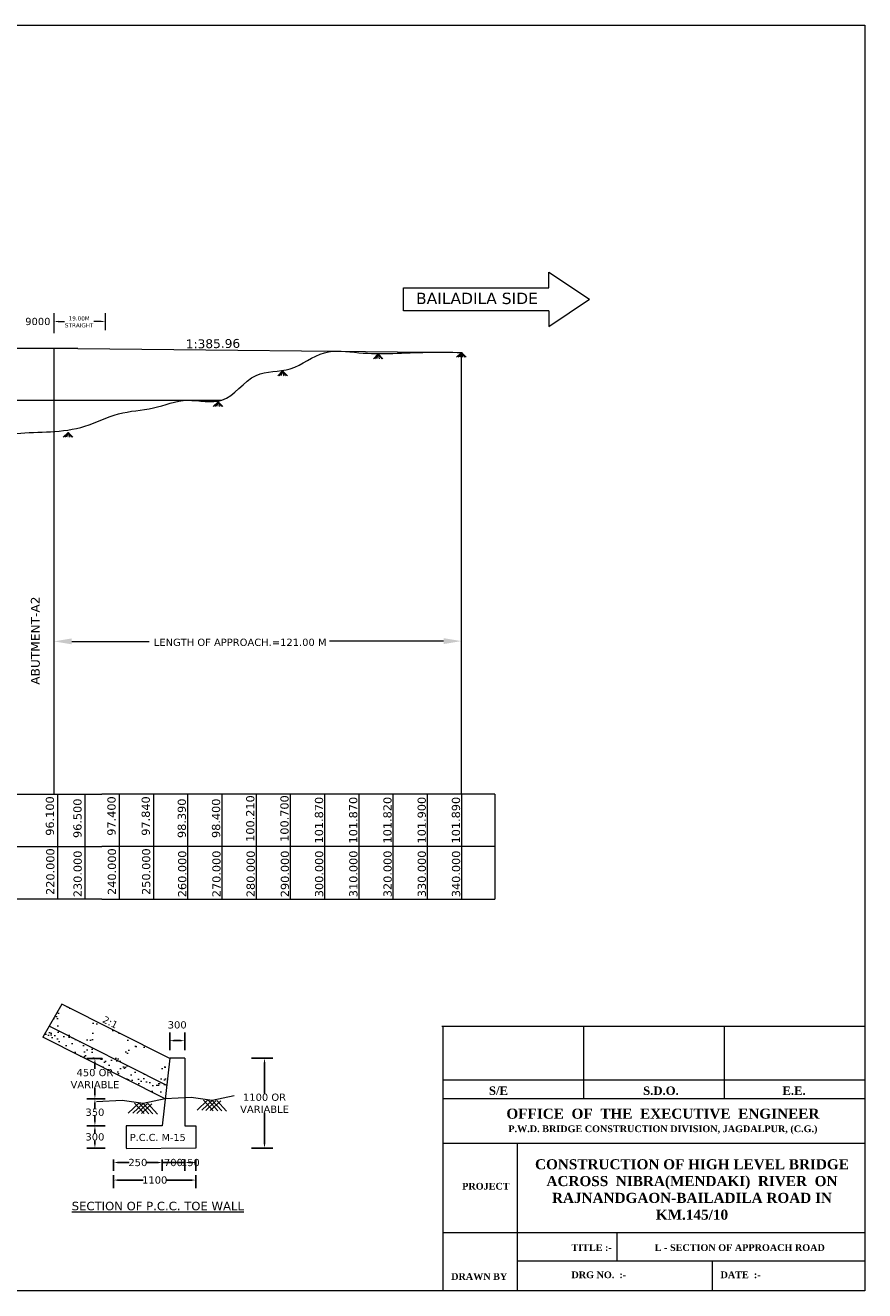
# Model space of a CAD drawing. Header units: feet. Extents: x -7746059455 to -3872629402, y -13315170765 to -6657188523.
# Tile 43 of 52: x -3872662798 to -3872632147, y -6657576521 to -6657530316. Entities that reach past the tile are written whole.
import ezdxf

# ---------------------------------------------------------------- set-up
doc = ezdxf.new("R2010")
doc.units = ezdxf.units.FT
doc.header["$MEASUREMENT"] = 0
doc.header["$PDMODE"] = 34
doc.header["$PDSIZE"] = 40
doc.layers.add('TEX', color=6, linetype='Continuous')
doc.styles.get("Standard").update_dxf_attribs({"font": 'verdana.ttf', "height": 264})
doc.dimstyles.new('Copy of ISO-25--------4', dxfattribs={"dimtxt": 200, "dimasz": 150, "dimexe": 300, "dimexo": 300, "dimgap": 0.02, "dimtad": 0, "dimtih": 1, "dimtoh": 1, "dimdec": 0, "dimlfac": 4, "dimdsep": 46, "dimtxsty": 'Standard', "dimcen": 150, "dimclrd": 1, "dimclre": 1, "dimclrt": 1, "dimadec": 0, "dimazin": 0, "dimtfac": 1, "dimtdec": 0, "dimtmove": 2, "dimatfit": 3, "dimfxl": 300, "dimarcsym": 0})
pattern_1 = [(142.5, (-3874698766.87, -6671301177.48), (15.313714, 468.411727), [0, -369.512685, 0, -413.270766, 0, -395.038232]), (172.5, (-3874698766.87, -6671301177.5), (-430.233515, 686.06498), [0, -199.34237, 0, -333.047618, 0, -127.627737]), (212.5, (-3874698467.85, -6671301177.5), (-757.04929, 1.375718), [0, -121.550225, 0, -437.580811, 0, -571.286059]), (222.5, (-3874698467.85, -6671301177.5), (-730.790733, 213.363325), [0, -60.775113, 0, -286.858532, 0, -328.185609])]

# ---------------------------------------------------------------- blocks, each defined once
blk = doc.blocks.new('*D121')
at = {"layer": 'Defpoints', "color": 0, "ltscale": 20, "transparency": 16777216}
for p in [(-3872657525.00419, -6657567391.572942), (-3872657525.00419, -6657568035.055404), (-3872656978.028175, -6657568035.055404)]:
    blk.add_point(p, dxfattribs=at)
at = {"layer": 'TEX', "color": 7, "lineweight": -2, "ltscale": 20, "transparency": 16777216}
for p, q in [((-3872657525.00419, -6657567735.055404), (-3872657525.00419, -6657567091.572942)), ((-3872657128.028175, -6657567391.572942), (-3872657375.00419, -6657567391.572942)), ((-3872656978.028175, -6657567735.055404), (-3872656978.028175, -6657567091.572942))]:
    blk.add_line(p, q, dxfattribs=at)
at = {"layer": 'TEX', "color": 7, "ltscale": 20, "transparency": 16777216}
for points in [[(-3872657375.00419, -6657567366.572942), (-3872657375.00419, -6657567416.572942), (-3872657525.00419, -6657567391.572942)], [(-3872657128.028175, -6657567366.572942), (-3872657128.028175, -6657567416.572942), (-3872656978.028175, -6657567391.572942)]]:
    blk.add_solid(points, dxfattribs=at)
at = {"layer": 'TEX', "color": 7, "lineweight": 9, "ltscale": 20, "transparency": 16777216, "insert": (-3872657251.516183, -6657566816.57033), "char_height": 264, "attachment_point": 5}
blk.add_mtext('300', dxfattribs=at)
blk = doc.blocks.new('*D122')
at = {"layer": 'Defpoints', "color": 0, "ltscale": 20, "transparency": 16777216}
for p in [(-3872659576.164239, -6657569516.122235), (-3872660255.624837, -6657570496.447471), (-3872659576.164239, -6657570496.447471)]:
    blk.add_point(p, dxfattribs=at)
at = {"layer": 'TEX', "color": 7, "lineweight": -2, "ltscale": 20, "transparency": 16777216}
for p, q in [((-3872659876.164239, -6657569516.122235), (-3872660555.624837, -6657569516.122235)), ((-3872660255.624837, -6657569666.122235), (-3872660255.624837, -6657569868.768546)), ((-3872660255.624837, -6657570346.447471), (-3872660255.624837, -6657570143.801158)), ((-3872659876.164239, -6657570496.447471), (-3872660555.624837, -6657570496.447471))]:
    blk.add_line(p, q, dxfattribs=at)
at = {"layer": 'TEX', "color": 7, "ltscale": 20, "transparency": 16777216}
for points in [[(-3872660280.624837, -6657569666.122235), (-3872660230.624837, -6657569666.122235), (-3872660255.624837, -6657569516.122235)], [(-3872660280.624837, -6657570346.447471), (-3872660230.624837, -6657570346.447471), (-3872660255.624837, -6657570496.447471)]]:
    blk.add_solid(points, dxfattribs=at)
at = {"layer": 'TEX', "color": 7, "lineweight": 9, "ltscale": 20, "transparency": 16777216, "insert": (-3872660255.624837, -6657570006.284853), "char_height": 264, "attachment_point": 5}
blk.add_mtext('350', dxfattribs=at)
blk = doc.blocks.new('*D123')
at = {"layer": 'Defpoints', "color": 0, "ltscale": 20, "transparency": 16777216}
for p in [(-3872659576.164239, -6657570496.447471), (-3872660255.624837, -6657571316.91149), (-3872659576.164239, -6657571316.91149)]:
    blk.add_point(p, dxfattribs=at)
at = {"layer": 'TEX', "color": 7, "lineweight": -2, "ltscale": 20, "transparency": 16777216}
for p, q in [((-3872659876.164239, -6657570496.447471), (-3872660555.624837, -6657570496.447471)), ((-3872660255.624837, -6657570646.447471), (-3872660255.624837, -6657570769.163175)), ((-3872660255.624837, -6657571166.91149), (-3872660255.624837, -6657571044.195786)), ((-3872659876.164239, -6657571316.91149), (-3872660555.624837, -6657571316.91149))]:
    blk.add_line(p, q, dxfattribs=at)
at = {"layer": 'TEX', "color": 7, "ltscale": 20, "transparency": 16777216}
for points in [[(-3872660280.624837, -6657570646.447471), (-3872660230.624837, -6657570646.447471), (-3872660255.624837, -6657570496.447471)], [(-3872660280.624837, -6657571166.91149), (-3872660230.624837, -6657571166.91149), (-3872660255.624837, -6657571316.91149)]]:
    blk.add_solid(points, dxfattribs=at)
at = {"layer": 'TEX', "color": 7, "lineweight": 9, "ltscale": 20, "transparency": 16777216, "insert": (-3872660255.624836, -6657570906.679482), "char_height": 264, "attachment_point": 5}
blk.add_mtext('300', dxfattribs=at)
blk = doc.blocks.new('*D124')
at = {"layer": 'Defpoints', "color": 0, "ltscale": 20, "transparency": 16777216}
for p in [(-3872659576.164239, -6657571430.179183), (-3872657798.492197, -6657571430.179183), (-3872657798.492197, -6657571842.192286)]:
    blk.add_point(p, dxfattribs=at)
at = {"layer": 'TEX', "color": 7, "lineweight": -2, "ltscale": 20, "transparency": 16777216}
for p, q in [((-3872659576.164239, -6657571730.179183), (-3872659576.164239, -6657572142.192286)), ((-3872659426.164239, -6657571842.192286), (-3872659007.375082, -6657571842.192286)), ((-3872657948.492197, -6657571842.192286), (-3872658367.281354, -6657571842.192286)), ((-3872657798.492197, -6657571730.179183), (-3872657798.492197, -6657572142.192286))]:
    blk.add_line(p, q, dxfattribs=at)
at = {"layer": 'TEX', "color": 7, "ltscale": 20, "transparency": 16777216}
for points in [[(-3872659426.164239, -6657571817.192286), (-3872659426.164239, -6657571867.192286), (-3872659576.164239, -6657571842.192286)], [(-3872657948.492197, -6657571817.192286), (-3872657948.492197, -6657571867.192286), (-3872657798.492197, -6657571842.192286)]]:
    blk.add_solid(points, dxfattribs=at)
at = {"layer": 'TEX', "color": 7, "lineweight": 9, "ltscale": 20, "transparency": 16777216, "insert": (-3872658687.328218, -6657571842.192286), "char_height": 264, "attachment_point": 5}
blk.add_mtext('250', dxfattribs=at)
blk = doc.blocks.new('*D125')
at = {"layer": 'Defpoints', "color": 0, "ltscale": 20, "transparency": 16777216}
for p in [(-3872657798.492197, -6657571430.179183), (-3872656978.028175, -6657571430.179183), (-3872656978.028175, -6657571842.192286)]:
    blk.add_point(p, dxfattribs=at)
at = {"layer": 'TEX', "color": 7, "lineweight": -2, "ltscale": 20, "transparency": 16777216}
for p, q in [((-3872657948.492197, -6657571842.192286), (-3872658098.492197, -6657571842.192286)), ((-3872657798.492197, -6657571730.179183), (-3872657798.492197, -6657572142.192286)), ((-3872657798.492197, -6657571842.192286), (-3872656978.028175, -6657571842.192286)), ((-3872656978.028175, -6657571730.179183), (-3872656978.028175, -6657572142.192286)), ((-3872656828.028175, -6657571842.192286), (-3872656678.028175, -6657571842.192286))]:
    blk.add_line(p, q, dxfattribs=at)
at = {"layer": 'TEX', "color": 7, "ltscale": 20, "transparency": 16777216}
for points in [[(-3872657948.492197, -6657571817.192286), (-3872657948.492197, -6657571867.192286), (-3872657798.492197, -6657571842.192286)], [(-3872656828.028175, -6657571817.192286), (-3872656828.028175, -6657571867.192286), (-3872656978.028175, -6657571842.192286)]]:
    blk.add_solid(points, dxfattribs=at)
at = {"layer": 'TEX', "color": 7, "lineweight": 9, "ltscale": 20, "transparency": 16777216, "insert": (-3872657388.260184, -6657571842.192286), "char_height": 264, "attachment_point": 5}
blk.add_mtext('700', dxfattribs=at)
blk = doc.blocks.new('*D126')
at = {"layer": 'Defpoints', "color": 0, "ltscale": 20, "transparency": 16777216}
for p in [(-3872656978.028175, -6657571430.179183), (-3872656567.796165, -6657571430.179183), (-3872656567.796165, -6657571842.192286)]:
    blk.add_point(p, dxfattribs=at)
at = {"layer": 'TEX', "color": 7, "lineweight": -2, "ltscale": 20, "transparency": 16777216}
for p, q in [((-3872656978.028175, -6657571730.179183), (-3872656978.028175, -6657572142.192286)), ((-3872656828.028175, -6657571842.192286), (-3872656717.796165, -6657571842.192286)), ((-3872656567.796165, -6657571730.179183), (-3872656567.796165, -6657572142.192286))]:
    blk.add_line(p, q, dxfattribs=at)
at = {"layer": 'TEX', "color": 7, "ltscale": 20, "transparency": 16777216}
for points in [[(-3872656828.028175, -6657571817.192286), (-3872656828.028175, -6657571867.192286), (-3872656978.028175, -6657571842.192286)], [(-3872656717.796165, -6657571817.192286), (-3872656717.796165, -6657571867.192286), (-3872656567.796165, -6657571842.192286)]]:
    blk.add_solid(points, dxfattribs=at)
at = {"layer": 'TEX', "color": 7, "lineweight": 9, "ltscale": 20, "transparency": 16777216, "insert": (-3872656772.912169, -6657571842.192286), "char_height": 264, "attachment_point": 5}
blk.add_mtext('150', dxfattribs=at)
blk = doc.blocks.new('*D127')
at = {"layer": 'Defpoints', "color": 0, "ltscale": 20, "transparency": 16777216}
for p in [(-3872660255.624837, -6657568037.583637), (-3872659692.095704, -6657568037.583637), (-3872659576.164239, -6657569516.122235)]:
    blk.add_point(p, dxfattribs=at)
at = {"layer": 'TEX', "color": 7, "lineweight": -2, "ltscale": 20, "transparency": 16777216}
for p, q in [((-3872659992.095704, -6657568037.583637), (-3872660555.624837, -6657568037.583637)), ((-3872660255.624837, -6657568187.583637), (-3872660255.624837, -6657568422.084784)), ((-3872660255.624837, -6657569366.122235), (-3872660255.624837, -6657569131.62109)), ((-3872659876.164239, -6657569516.122235), (-3872660555.624837, -6657569516.122235))]:
    blk.add_line(p, q, dxfattribs=at)
at = {"layer": 'TEX', "color": 7, "ltscale": 20, "transparency": 16777216}
for points in [[(-3872660280.624837, -6657568187.583637), (-3872660230.624837, -6657568187.583637), (-3872660255.624837, -6657568037.583637)], [(-3872660280.624837, -6657569366.122235), (-3872660230.624837, -6657569366.122235), (-3872660255.624837, -6657569516.122235)]]:
    blk.add_solid(points, dxfattribs=at)
at = {"layer": 'TEX', "color": 7, "lineweight": 9, "ltscale": 20, "transparency": 16777216, "insert": (-3872660255.624836, -6657568776.852938), "char_height": 264, "attachment_point": 5}
blk.add_mtext('450 OR \\PVARIABLE', dxfattribs=at)
blk = doc.blocks.new('*D128')
at = {"layer": 'Defpoints', "color": 0, "ltscale": 20, "transparency": 16777216}
for p in [(-3872654840.251829, -6657568035.055404), (-3872654840.251829, -6657571316.91149), (-3872654062.391295, -6657571316.91149)]:
    blk.add_point(p, dxfattribs=at)
at = {"layer": 'TEX', "color": 7, "lineweight": -2, "ltscale": 20, "transparency": 16777216}
for p, q in [((-3872654540.251829, -6657568035.055404), (-3872653762.391295, -6657568035.055404)), ((-3872654062.391295, -6657568185.055404), (-3872654062.391295, -6657569321.215294)), ((-3872654062.391295, -6657571166.91149), (-3872654062.391295, -6657570030.7516)), ((-3872654540.251829, -6657571316.91149), (-3872653762.391295, -6657571316.91149))]:
    blk.add_line(p, q, dxfattribs=at)
at = {"layer": 'TEX', "color": 7, "ltscale": 20, "transparency": 16777216}
for points in [[(-3872654087.391295, -6657568185.055404), (-3872654037.391295, -6657568185.055404), (-3872654062.391295, -6657568035.055404)], [(-3872654087.391295, -6657571166.91149), (-3872654037.391295, -6657571166.91149), (-3872654062.391295, -6657571316.91149)]]:
    blk.add_solid(points, dxfattribs=at)
at = {"layer": 'TEX', "color": 7, "lineweight": 9, "ltscale": 20, "transparency": 16777216, "insert": (-3872654062.391294, -6657569675.983448), "char_height": 264, "attachment_point": 5}
blk.add_mtext('1100 OR \\PVARIABLE', dxfattribs=at)
blk = doc.blocks.new('*D129')
at = {"layer": 'Defpoints', "color": 0, "ltscale": 20, "transparency": 16777216}
for p in [(-3872659576.164239, -6657572003.435422), (-3872656567.796165, -6657572003.435422), (-3872656567.796165, -6657572482.752725)]:
    blk.add_point(p, dxfattribs=at)
at = {"layer": 'TEX', "color": 7, "lineweight": -2, "ltscale": 20, "transparency": 16777216}
for p, q in [((-3872659576.164239, -6657572303.435422), (-3872659576.164239, -6657572782.752725)), ((-3872659426.164239, -6657572482.752725), (-3872658497.077435, -6657572482.752725)), ((-3872656717.796165, -6657572482.752725), (-3872657646.882969, -6657572482.752725)), ((-3872656567.796165, -6657572303.435422), (-3872656567.796165, -6657572782.752725))]:
    blk.add_line(p, q, dxfattribs=at)
at = {"layer": 'TEX', "color": 7, "ltscale": 20, "transparency": 16777216}
for points in [[(-3872659426.164239, -6657572457.752725), (-3872659426.164239, -6657572507.752725), (-3872659576.164239, -6657572482.752725)], [(-3872656717.796165, -6657572457.752725), (-3872656717.796165, -6657572507.752725), (-3872656567.796165, -6657572482.752725)]]:
    blk.add_solid(points, dxfattribs=at)
at = {"layer": 'TEX', "color": 7, "lineweight": 9, "ltscale": 20, "transparency": 16777216, "insert": (-3872658071.980202, -6657572482.752725), "char_height": 264, "attachment_point": 5}
blk.add_mtext('1100', dxfattribs=at)

msp = doc.modelspace()

# ---------------------------------------------------------------- hatches: boundary and pattern name
at = {"layer": 'TEX', "lineweight": 9, "ltscale": 20}
h = msp.add_hatch(dxfattribs=at)
h.set_pattern_fill('AR-SAND', scale=243.100451, style=0)
h.set_pattern_definition(pattern_1)
h.paths.add_polyline_path([(-3872661927.415561, -6657566865.250875), (-3872661466.710398, -6657566056.109249), (-3872657525.285104, -6657568037.583627), (-3872657634.806482, -6657569023.276024)])
h.paths.add_polyline_path([(-3872659171.690117, -6657567872.5355), (-3872659052.501879, -6657567626.38544, 0.4142135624), (-3872659179.463704, -6657567261.047133), (-3872659789.847815, -6657566965.493254, 0.4142135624), (-3872660155.186117, -6657567092.455079), (-3872660274.374355, -6657567338.605145, 0.4142135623), (-3872660147.412529, -6657567703.943444), (-3872659537.028417, -6657567999.497327, 0.4142135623)], flags=16)
h.paths.add_polyline_path([(-3872658872.599852, -6657568344.830557), (-3872658262.21574, -6657568640.384438, 0.4142135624), (-3872657896.877438, -6657568513.422613), (-3872657777.689199, -6657568267.272548, 0.4142135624), (-3872657904.651027, -6657567901.934247), (-3872658515.035137, -6657567606.380363, 0.4142135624), (-3872658880.373439, -6657567733.342187), (-3872658999.561676, -6657567979.492249, 0.4142135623)], flags=16)
h.paths.add_polyline_path([(-3872660456.624827, -6657567229.934638), (-3872660337.436591, -6657566983.784576, 0.4142135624), (-3872660464.398416, -6657566618.446274), (-3872661074.782526, -6657566322.892391, 0.4142135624), (-3872661440.120827, -6657566449.854218), (-3872661559.309065, -6657566696.00428, 0.4142135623), (-3872661432.347241, -6657567061.342584), (-3872660821.963131, -6657567356.896466, 0.4142135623)], flags=16)
h = msp.add_hatch(dxfattribs=at)
h.set_pattern_fill('AR-SAND', scale=243.100451, style=0)
h.set_pattern_definition(pattern_1)
h.paths.add_polyline_path([(-3872662157.768143, -6657567269.821689), (-3872661927.415561, -6657566865.250875), (-3872657634.806482, -6657569023.276024), (-3872657689.567169, -6657569516.122224)])

# ---------------------------------------------------------------- linework, layer by layer
at = {"layer": 'TEX', "color": 7, "lineweight": 9, "ltscale": 20}
for p, q in [((-3872648985.037648, -6657539899.9592), (-3872643683.192452, -6657539899.9592)), ((-3872648985.037648, -6657540744.19318), (-3872648985.037648, -6657539899.9592)), ((-3872661747.528434, -6657541442.940852), (-3872661747.528434, -6657540831.682486)), ((-3872661747.528434, -6657541555.205828), (-3872661747.528434, -6657540831.682486)), ((-3872659872.528434, -6657541442.940854), (-3872659872.528434, -6657540831.682487)), ((-3872643683.192452, -6657540744.19318), (-3872648985.037649, -6657540744.193181)), ((-3872661597.528434, -6657541131.682486), (-3872661367.528434, -6657541131.682486)), ((-3872661597.528434, -6657541131.682486), (-3872661447.528434, -6657541131.682486)), ((-3872660022.528434, -6657541131.682487), (-3872660292.528434, -6657541131.682487)), ((-3872660873.938582, -6657542117.705838), (-3872678622.528428, -6657542117.705841)), ((-3872661747.528434, -6657558385.205828), (-3872661747.528433, -6657542117.705833)), ((-3872660873.938582, -6657542117.705838), (-3872646872.528427, -6657542260.205839)), ((-3872649912.288347, -6657542314.424699), (-3872650086.944984, -6657542488.883035)), ((-3872649912.288347, -6657542314.424699), (-3872650045.70589, -6657542488.883035)), ((-3872649912.288347, -6657542314.424699), (-3872649971.8558, -6657542488.883042)), ((-3872649912.288347, -6657542314.424699), (-3872649737.631708, -6657542488.883035)), ((-3872649912.288347, -6657542314.424699), (-3872649782.41299, -6657542488.883035)), ((-3872649912.288347, -6657542314.424699), (-3872649871.127618, -6657542488.883042)), ((-3872646872.528427, -6657542260.205839), (-3872647047.185064, -6657542434.664175)), ((-3872646872.528427, -6657542260.205839), (-3872647047.185064, -6657542434.664175)), ((-3872646872.528427, -6657542260.205839), (-3872647005.945971, -6657542434.664175)), ((-3872646872.528427, -6657542260.205839), (-3872647005.945971, -6657542434.664175)), ((-3872646872.528427, -6657542260.205839), (-3872646932.095881, -6657542434.664183)), ((-3872646872.528427, -6657542260.205839), (-3872646932.095881, -6657542434.664183)), ((-3872646872.528427, -6657558385.205826), (-3872646872.528427, -6657542260.205839)), ((-3872646872.528427, -6657542260.205839), (-3872646697.871788, -6657542434.664175)), ((-3872646872.528427, -6657542260.205839), (-3872646742.65307, -6657542434.664175)), ((-3872646872.528427, -6657542260.205839), (-3872646831.367699, -6657542434.664183)), ((-3872646872.528427, -6657542260.205839), (-3872646697.871788, -6657542434.664175)), ((-3872646872.528427, -6657542260.205839), (-3872646742.65307, -6657542434.664175)), ((-3872646872.528427, -6657542260.205839), (-3872646831.367699, -6657542434.664183)), ((-3872653401.944512, -6657542938.430558), (-3872653576.60115, -6657543112.888894)), ((-3872653401.944512, -6657542938.430558), (-3872653535.362056, -6657543112.888894)), ((-3872653401.944512, -6657542938.430558), (-3872653461.511966, -6657543112.888902)), ((-3872653401.944512, -6657542938.430558), (-3872653227.287873, -6657543112.888894)), ((-3872653401.944512, -6657542938.430558), (-3872653272.069156, -6657543112.888894)), ((-3872653401.944512, -6657542938.430558), (-3872653360.783784, -6657543112.888902)), ((-3872681872.52843, -6657544005.205841), (-3872655622.52843, -6657544005.205838)), ((-3872655757.968966, -6657544059.123871), (-3872655932.625604, -6657544233.582207)), ((-3872655757.968966, -6657544059.123871), (-3872655891.38651, -6657544233.582207)), ((-3872655757.968966, -6657544059.123871), (-3872655817.53642, -6657544233.582214)), ((-3872655757.968966, -6657544059.123871), (-3872655583.312327, -6657544233.582207)), ((-3872655757.968966, -6657544059.123871), (-3872655628.09361, -6657544233.582207)), ((-3872655757.968966, -6657544059.123871), (-3872655716.808238, -6657544233.582214)), ((-3872661236.313689, -6657545181.483941), (-3872661410.970326, -6657545355.942277)), ((-3872661236.313689, -6657545181.483941), (-3872661369.731232, -6657545355.942277)), ((-3872661236.313689, -6657545181.483941), (-3872661295.881142, -6657545355.942285)), ((-3872661236.313689, -6657545181.483941), (-3872661061.65705, -6657545355.942277)), ((-3872661236.313689, -6657545181.483941), (-3872661106.438332, -6657545355.942277)), ((-3872661236.313689, -6657545181.483941), (-3872661195.15296, -6657545355.942285)), ((-3872661098.938588, -6657552811.574879), (-3872658278.203545, -6657552811.574879)), ((-3872647522.528427, -6657552802.25266), (-3872651693.669586, -6657552802.25266)), ((-3872661622.528437, -6657558385.205836), (-3872661622.528437, -6657562226.447466)), ((-3872660622.52843, -6657558385.205852), (-3872660622.52843, -6657562226.447481)), ((-3872659372.52843, -6657558385.205847), (-3872659372.52843, -6657562226.447476)), ((-3872645652.528428, -6657558385.205838), (-3872659060.02843, -6657558385.205836)), ((-3872658122.52843, -6657558385.205842), (-3872658122.52843, -6657562226.447472)), ((-3872656872.52843, -6657558385.205843), (-3872656872.52843, -6657562226.447473)), ((-3872655622.52843, -6657558385.205848), (-3872655622.52843, -6657562226.447477)), ((-3872654372.52843, -6657558385.205837), (-3872654372.52843, -6657562226.447467)), ((-3872653122.528429, -6657558385.205848), (-3872653122.528429, -6657562226.447477)), ((-3872651872.528427, -6657558385.205841), (-3872651872.528427, -6657562226.447471)), ((-3872650622.528427, -6657558385.20584), (-3872650622.528427, -6657562226.44747)), ((-3872648747.52843, -6657558385.205841), (-3872649372.528428, -6657558385.205841)), ((-3872649372.528428, -6657558385.205841), (-3872649372.528428, -6657562226.447471)), ((-3872648122.528427, -6657558385.20584), (-3872648122.528427, -6657562226.44747)), ((-3872646872.528427, -6657558385.20584), (-3872646872.528427, -6657562226.44747)), ((-3872645652.528427, -6657558385.20584), (-3872645652.528427, -6657562226.44747)), ((-3872695274.266552, -6657560305.826655), (-3872659997.52843, -6657560305.826653)), ((-3872645652.528427, -6657560305.826653), (-3872659997.52843, -6657560305.826653)), ((-3872659997.52843, -6657562226.447471), (-3872659060.02843, -6657562226.447471)), ((-3872659060.02843, -6657562226.447471), (-3872645652.528427, -6657562226.447471)), ((-3872661466.710398, -6657566056.109259), (-3872662157.768143, -6657567269.821698)), ((-3872657525.285104, -6657568037.583637), (-3872661466.710398, -6657566056.109259)), ((-3872657634.806482, -6657569023.276038), (-3872661923.031822, -6657566867.454729)), ((-3872659764.153399, -6657566977.764852), (-3872659764.153399, -6657566977.764852)), ((-3872647593.119982, -6657566864.225405), (-3872632146.905229, -6657566864.225404)), ((-3872647543.119982, -6657576521.138962), (-3872647543.119982, -6657566864.225405)), ((-3872642411.048397, -6657566864.225405), (-3872642411.048399, -6657569501.941488)), ((-3872637278.97681, -6657566864.225405), (-3872637278.976814, -6657569501.941488)), ((-3872657689.567169, -6657569516.122235), (-3872662157.768143, -6657567269.821698)), ((-3872657525.00419, -6657568035.055404), (-3872657798.492197, -6657570496.447471)), ((-3872656978.028175, -6657568035.055404), (-3872657525.00419, -6657568035.055404)), ((-3872656978.028175, -6657568035.055404), (-3872656978.028175, -6657570496.447471)), ((-3872647543.119982, -6657568822.428424), (-3872632146.905229, -6657568822.428424)), ((-3872659036.78727, -6657570034.619002), (-3872658655.319223, -6657569674.964705)), ((-3872658870.567682, -6657570040.935346), (-3872658489.09964, -6657569681.281047)), ((-3872658451.27007, -6657570056.868658), (-3872658804.343709, -6657569669.301776)), ((-3872658721.543199, -6657570046.598276), (-3872658340.075159, -6657569686.943977)), ((-3872658285.050487, -6657570063.184999), (-3872658638.124125, -6657569675.618116)), ((-3872658555.323618, -6657570052.914619), (-3872658173.855577, -6657569693.260324)), ((-3872658136.026005, -6657570068.847927), (-3872658489.09964, -6657569681.281047)), ((-3872657969.806422, -6657570075.164277), (-3872658322.880059, -6657569687.597396)), ((-3872656523.471441, -6657569925.550216), (-3872656142.003394, -6657569565.895913)), ((-3872656357.251853, -6657569931.866555), (-3872655975.783812, -6657569572.212256)), ((-3872655937.954241, -6657569947.79987), (-3872656291.027879, -6657569560.232988)), ((-3872656208.227372, -6657569937.529486), (-3872655826.759328, -6657569577.875188)), ((-3872655771.734657, -6657569954.11621), (-3872656124.808295, -6657569566.549326)), ((-3872656042.00779, -6657569943.84583), (-3872655660.539747, -6657569584.19153)), ((-3872655622.710176, -6657569959.779137), (-3872655975.783812, -6657569572.212256)), ((-3872655456.490591, -6657569966.095485), (-3872655809.564229, -6657569578.528603)), ((-3872647543.119982, -6657569501.941488), (-3872632146.905229, -6657569501.941488)), ((-3872659109.567169, -6657570496.447471), (-3872659109.567169, -6657571316.91149)), ((-3872657798.492197, -6657570496.447471), (-3872659109.567169, -6657570496.447471)), ((-3872656978.028175, -6657570496.447471), (-3872656567.796165, -6657570496.447471)), ((-3872656567.796165, -6657570496.447471), (-3872656567.796165, -6657571316.91149)), ((-3872647543.119982, -6657571128.437421), (-3872632146.905229, -6657571128.437421)), ((-3872644840.578613, -6657571128.437421), (-3872644840.578613, -6657576521.138962)), ((-3872656567.796165, -6657571316.91149), (-3872659109.567169, -6657571346.447471)), ((-3872647543.119982, -6657574392.106996), (-3872632146.905229, -6657574392.106996)), ((-3872641191.90523, -6657574392.106996), (-3872641191.90523, -6657575431.138961)), ((-3872644840.578615, -6657575431.138961), (-3872632146.905229, -6657575431.138961)), ((-3872637712.617794, -6657575431.138961), (-3872637712.617794, -6657576521.138962))]:
    msp.add_line(p, q, dxfattribs=at)
msp.add_lwpolyline([(-3872697696.905229, -6657530316.447471), (-3872632146.905229, -6657530316.447471), (-3872632146.905229, -6657576521.138968), (-3872697696.905229, -6657576521.138968)], close=True, dxfattribs=at)
for points in [[(-3872643683.192452, -6657539899.9592), (-3872643683.192452, -6657539326.930994), (-3872642195.037649, -6657540322.076192)], [(-3872643683.192452, -6657540744.19318), (-3872643683.192452, -6657541317.221385), (-3872642195.037649, -6657540322.076192)], [(-3872659997.52843, -6657562226.447471), (-3872695274.266552, -6657562226.44747), (-3872695274.266552, -6657558385.205841), (-3872659997.52843, -6657558385.205836)], [(-3872645652.528427, -6657558385.205837), (-3872659997.52843, -6657558385.205836)], [(-3872657689.567172, -6657569516.122235), (-3872657689.567172, -6657569516.122235), (-3872658489.09964, -6657569681.281047), (-3872659255.849419, -6657569571.062272), (-3872660202.883, -6657569625.191026)], [(-3872655176.251341, -6657569407.053447), (-3872655176.251341, -6657569407.053447), (-3872655975.783812, -6657569572.212256), (-3872656742.53359, -6657569461.993484), (-3872657689.567169, -6657569516.122235)]]:
    msp.add_lwpolyline(points, dxfattribs=at)
msp.add_spline([(-3872689372.52843, -6657543105.205842), (-3872688122.52843, -6657543280.205842), (-3872686872.52843, -6657543765.205842), (-3872685632.52843, -6657543975.205842), (-3872684372.52843, -6657544220.205841), (-3872683122.52843, -6657543875.205841), (-3872681872.52843, -6657544005.205841), (-3872680622.52843, -6657544055.205841), (-3872679372.52843, -6657544105.205841), (-3872678132.52843, -6657544695.205841), (-3872676872.52843, -6657544760.20584), (-3872675622.52843, -6657545130.20584), (-3872674372.52843, -6657545485.20584), (-3872673122.528428, -6657545705.20584), (-3872671872.52843, -6657546575.20584), (-3872670622.52843, -6657546505.20584), (-3872669372.52843, -6657546595.205844), (-3872668122.52843, -6657546570.205839), (-3872666872.52843, -6657546725.205839), (-3872665622.52843, -6657546510.205839), (-3872664372.52843, -6657545575.205839), (-3872663122.52843, -6657545220.205838), (-3872661872.52843, -6657545156.447478), (-3872660622.52843, -6657544955.205838), (-3872659392.52843, -6657544505.205838), (-3872658122.52843, -6657544285.205838), (-3872656872.52843, -6657544010.205838), (-3872655622.52843, -6657544005.205838), (-3872654372.52843, -6657543100.205838), (-3872653122.528429, -6657542855.205838), (-3872651872.528427, -6657542270.205839), (-3872650622.528427, -6657542270.205842), (-3872649372.528428, -6657542295.205839), (-3872648122.528427, -6657542255.205839), (-3872646872.528427, -6657542260.205839)], degree=3, dxfattribs=at)
for points in [[(-3872661597.528434, -6657541106.682486), (-3872661597.528434, -6657541156.682486), (-3872661747.528434, -6657541131.682486)], [(-3872661597.528434, -6657541106.682486), (-3872661597.528434, -6657541156.682486), (-3872661747.528434, -6657541131.682486)], [(-3872660022.528434, -6657541106.682487), (-3872660022.528434, -6657541156.682487), (-3872659872.528434, -6657541131.682487)], [(-3872661098.938588, -6657552703.241546), (-3872661098.938588, -6657552919.908212), (-3872661748.938588, -6657552811.574879)], [(-3872647522.528427, -6657552693.919327), (-3872647522.528427, -6657552910.585993), (-3872646872.528427, -6657552802.25266)]]:
    msp.add_solid(points, dxfattribs=at)

# ---------------------------------------------------------------- texts
for s, p in [('96.100', (-3872661750.200913, -6657559908.708614)), ('97.400', (-3872659500.200906, -6657559908.708625)), ('97.840', (-3872658250.200906, -6657559908.70862)), ('100.210', (-3872654433.519887, -6657560132.334435)), ('100.700', (-3872653183.519886, -6657560132.334446)), ('96.500', (-3872660743.715234, -6657559991.895756)), ('98.390', (-3872656933.519887, -6657559991.895747)), ('98.400', (-3872655683.519887, -6657559991.895752)), ('101.870', (-3872651923.715232, -6657560190.920012)), ('101.870', (-3872650673.715232, -6657560190.920011)), ('101.820', (-3872649423.715233, -6657560190.920012)), ('101.900', (-3872648173.715232, -6657560190.920011)), ('101.890', (-3872646923.715232, -6657560190.920011))]:
    msp.add_text(s, height=300, rotation=90, dxfattribs=at).set_placement(p)
for s, insert, char_height, width, attachment_point in [('BAILADILA SIDE', (-3872644079.645937, -6657540080.792676), 412.776, 5024.05047966, 3), ('19.00M \\PSTRAIGHT', (-3872660829.394934, -6657541146.114716), 150, 1913.7329998, 5), ('\\A1;LENGTH OF APPROACH.=121.00 M', (-3872654952.415272, -6657552848.220898), 264, 7884.81425285, 5), ('{\\fTimes New Roman|b1|i0|c0|p18;S/E}', (-3872645867.490032, -6657569064.771342), 306.735, 960.86103454, 1), ('{\\fTimes New Roman|b1|i0|c0|p18;S.D.O.}', (-3872640236.894654, -6657569064.771342), 306.735, 2132.5198752, 1), ('{\\fTimes New Roman|b1|i0|c0|p18;E.E.}', (-3872635150.681804, -6657569064.771342), 306.735, 2132.5198752, 1), ('{\\fTimes New Roman|b1|i0|c0|p18;OFFICE  OF  THE  EXECUTIVE  ENGINEER\\P\\H0.6667x;P.W.D. BRIDGE CONSTRUCTION DIVISION, JAGDALPUR, (C.G.)}', (-3872639515.710168, -6657569872.999946), 368.082, 18553.3695204, 2), ('P.C.C. M-15', (-3872658980.032235, -6657570796.028612), 257.9890176, 17845.6610813, 1), ('{\\fTimes New Roman|b1|i0|c0|p18;CONSTRUCTION OF HIGH LEVEL BRIDGE\\PACROSS  NIBRA(MENDAKI)  RIVER  ON RAJNANDGAON-BAILADILA ROAD IN KM.145/10     }', (-3872638453.821997, -6657572828.7987), 368.082, 12395.43709827, 5), ('{\\fTimes New Roman|b1|i0|c0|p18;PROJECT}', (-3872646843.536188, -6657572583.336588), 245.388, 3424.3650012, 1), ('{\\LSECTION OF P.C.C. TOE WALL}', (-3872657959.096349, -6657573274.908173), 309.58682112, 7473.7220027, 2), ('{\\fTimes New Roman|b1|i0|c0|p18;TITLE :-}', (-3872642854.277163, -6657574824.841267), 245.388, 3424.3650012, 1), ('{\\fTimes New Roman|b1|i0|c0|p18;L - SECTION OF APPROACH ROAD}', (-3872639811.90523, -6657574824.841267), 245.388, 11041.9446852, 1), ('{\\fTimes New Roman|b1|i0|c0|p18;DRAWN BY}', (-3872647247.385996, -6657575881.375604), 245.388, 3424.3650012, 1), ('{\\fTimes New Roman|b1|i0|c0|p18;DRG NO.  :-  }', (-3872642854.277163, -6657575818.556465), 245.388, 9083.0122812, 1), ('{\\fTimes New Roman|b1|i0|c0|p18;DATE  :-    }', (-3872637409.973001, -6657575818.556465), 245.388, 3424.3650012, 1)]:
    msp.add_mtext(s, dxfattribs=dict(at, insert=insert, char_height=char_height, width=width, attachment_point=attachment_point))
at = {"layer": 'TEX', "color": 7, "lineweight": 9, "ltscale": 20, "insert": (-3872662340.022575, -6657541131.682488), "char_height": 264, "attachment_point": 5}
msp.add_mtext('9000', dxfattribs=at)
at = {"layer": 'TEX', "color": 7, "lineweight": 9, "ltscale": 20}
for s, insert, char_height, width, attachment_point, rotation in [('1:385.96', (-3872656940.483524, -6657541789.903224), 324, 1903.36098345, 1, 0.6253840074), ('ABUTMENT-A2', (-3872662594.762406, -6657554394.946751), 324, 4090.00000286, 1, 90), ('220.000', (-3872661729.901585, -6657562070.116084), 300, 1234.1875, 7, 90), ('230.000', (-3872661037.308659, -6657562153.303226), 300, 1234.1875, 1, 90), ('240.000', (-3872659479.901577, -6657562070.116095), 300, 1234.1875, 7, 90), ('250.000', (-3872658229.901577, -6657562070.11609), 300, 1234.1875, 7, 90), ('260.000', (-3872657218.851435, -6657562153.303218), 300, 1234.1875, 1, 90), ('270.000', (-3872655968.851435, -6657562153.303223), 300, 1234.1875, 1, 90), ('280.000', (-3872654718.851435, -6657562153.303212), 300, 1234.1875, 1, 90), ('290.000', (-3872653468.851434, -6657562153.303223), 300, 1234.1875, 1, 90), ('300.000', (-3872652219.04678, -6657562153.303216), 300, 1234.1875, 1, 90), ('310.000', (-3872650969.04678, -6657562153.303215), 300, 1234.1875, 1, 90), ('320.000', (-3872649719.046781, -6657562153.303216), 300, 1234.1875, 1, 90), ('330.000', (-3872648469.04678, -6657562153.303215), 300, 1234.1875, 1, 90), ('340.000', (-3872647219.04678, -6657562153.303215), 300, 1234.1875, 1, 90), ('2:1', (-3872659382.007977, -6657566730.194298), 257.9890176, 729.45674318, 3, 333.3099324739)]:
    msp.add_mtext(s, dxfattribs=dict(at, insert=insert, char_height=char_height, width=width, attachment_point=attachment_point, rotation=rotation))

# ---------------------------------------------------------------- dimensions: what is measured, and where the dimension line sits
for base, p1, p2, text, picture, middle in [((-3872657525.00419, -6657567391.572942), (-3872656978.028175, -6657568035.055404), (-3872657525.00419, -6657568035.055404), '300', '*D121', (-3872657251.516183, -6657566816.57033)), ((-3872657798.492197, -6657571842.192286), (-3872659576.164239, -6657571430.179183), (-3872657798.492197, -6657571430.179183), '250', '*D124', (-3872658687.328218, -6657571842.192286)), ((-3872656567.796165, -6657572482.752725), (-3872659576.164239, -6657572003.435422), (-3872656567.796165, -6657572003.435422), '1100', '*D129', (-3872658071.980202, -6657572482.752725))]:
    dim = msp.add_linear_dim(base=base, p1=p1, p2=p2, text=text, dimstyle='Copy of ISO-25--------4', override={"dimclrd": 7, "dimclre": 7, "dimclrt": 7}, dxfattribs=at)
    dim.commit()
    dim.dimension.update_dxf_attribs({"geometry": picture, "text_midpoint": middle})
for base, p1, p2, text, picture, middle in [((-3872660255.624837, -6657568037.583637), (-3872659576.164239, -6657569516.122235), (-3872659692.095704, -6657568037.583637), '450 OR \\PVARIABLE', '*D127', (-3872660255.624836, -6657568776.852938)), ((-3872654062.391295, -6657571316.91149), (-3872654840.251829, -6657568035.055404), (-3872654840.251829, -6657571316.91149), '1100 OR \\PVARIABLE', '*D128', (-3872654062.391294, -6657569675.983448)), ((-3872660255.624837, -6657571316.91149), (-3872659576.164239, -6657570496.447471), (-3872659576.164239, -6657571316.91149), '300', '*D123', (-3872660255.624836, -6657570906.679482))]:
    dim = msp.add_linear_dim(base=base, p1=p1, p2=p2, angle=90, text=text, dimstyle='Copy of ISO-25--------4', override={"dimclrd": 7, "dimclre": 7, "dimclrt": 7}, dxfattribs=at)
    dim.commit()
    dim.dimension.update_dxf_attribs({"geometry": picture, "text_midpoint": middle})
dim = msp.add_linear_dim(base=(-3872660255.624837, -6657570496.447471), p1=(-3872659576.164239, -6657569516.122235), p2=(-3872659576.164239, -6657570496.447471), angle=90, text='350', dimstyle='Copy of ISO-25--------4', override={"dimclrd": 7, "dimclre": 7, "dimclrt": 7}, dxfattribs=at)
dim.commit()
dim.dimension.update_dxf_attribs({"geometry": '*D122', "text_midpoint": (-3872660255.624837, -6657570006.284853), "dimtype": 160})
for base, p1, p2, text, picture, middle in [((-3872656978.028175, -6657571842.192286), (-3872657798.492197, -6657571430.179183), (-3872656978.028175, -6657571430.179183), '700', '*D125', (-3872657388.260184, -6657571842.192286)), ((-3872656567.796165, -6657571842.192286), (-3872656978.028175, -6657571430.179183), (-3872656567.796165, -6657571430.179183), '150', '*D126', (-3872656772.912169, -6657571842.192286))]:
    dim = msp.add_linear_dim(base=base, p1=p1, p2=p2, text=text, dimstyle='Copy of ISO-25--------4', override={"dimclrd": 7, "dimclre": 7, "dimclrt": 7}, dxfattribs=at)
    dim.commit()
    dim.dimension.update_dxf_attribs({"geometry": picture, "text_midpoint": middle, "dimtype": 160})

doc.saveas('drawing.dxf')
